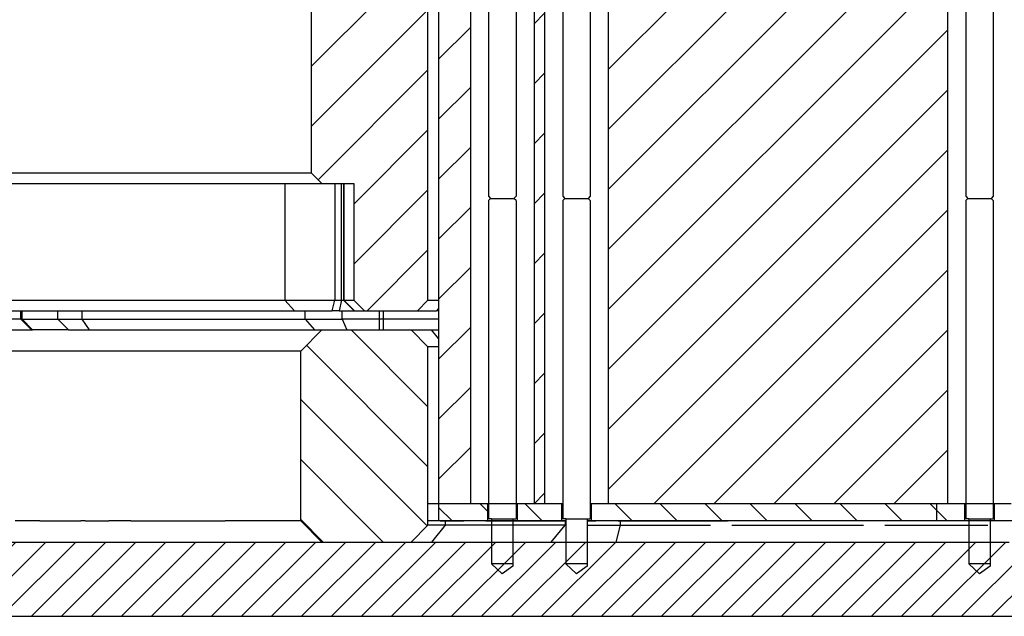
# Model space of a CAD drawing. Extents: x -1809 to 6113, y -4129 to 1471.
# Tile 13 of 197: x 58 to 104, y -2823 to -2794. Entities that reach past the tile are written whole.
import ezdxf

# ---------------------------------------------------------------- set-up
doc = ezdxf.new("R2010")
doc.units = 0
doc.linetypes.add('DASHED', pattern=[15, 7, -8])
doc.layers.get('0').update_dxf_attribs({"linetype": 'CONTINUOUS'})
doc.layers.add('1', color=7, linetype='CONTINUOUS')
pattern_1 = [(45, (-1117.57, -6268.1354), (-1.4142136, 1.4142136), [])]
pattern_2 = [(315, (-1117.57, -6268.1354), (1.0606602, 1.0606602), [])]

# ---------------------------------------------------------------- blocks, each defined once
blk = doc.blocks.new('Z-STACK', base_point=(-660.966, -2918.356))
at = {"linetype": 'CONTINUOUS'}
h = blk.add_hatch(dxfattribs=at)
h.set_pattern_fill('USER', color=1, scale=2, angle=45, pattern_type=0)
h.set_pattern_definition(pattern_1)
h.paths.add_polyline_path([(74.397, -2775.143), (74.555, -2775.143), (74.594, -2775.143), (74.781, -2775.143), (75.982, -2775.143), (77.147, -2775.143), (77.397, -2775.143), (77.397, -2817.243), (78.897, -2817.243), (78.897, -2771.343), (75.897, -2771.343), (75.397, -2771.343), (75.397, -2769.343), (74.567, -2769.343), (74.397, -2769.343)])
h = blk.add_hatch(dxfattribs=at)
h.set_pattern_fill('USER', color=1, scale=2, angle=45, pattern_type=0)
h.set_pattern_definition(pattern_1)
h.paths.add_polyline_path([(81.897, -2817.243), (82.397, -2817.243), (82.397, -2771.343), (81.897, -2771.343)])
h = blk.add_hatch(dxfattribs=at)
h.set_pattern_fill('USER', color=113, scale=2, angle=45, pattern_type=0)
h.set_pattern_definition(pattern_1)
h.paths.add_polyline_path([(71.397, -2779.143), (71.397, -2801.643), (71.897, -2802.143), (72.5, -2802.143), (72.825, -2802.143), (72.92, -2802.143), (72.937, -2802.143), (73.397, -2802.143), (73.397, -2807.643), (73.897, -2808.143), (76.397, -2808.143), (76.897, -2807.643), (76.897, -2776.443), (76.597, -2776.143), (76.593, -2776.143), (74.397, -2776.143)])
h = blk.add_hatch(dxfattribs=at)
h.set_pattern_fill('USER', color=40, scale=2, angle=315, pattern_type=0)
h.set_pattern_definition([(315, (-1117.57, -6268.1354), (1.4142136, 1.4142136), [])])
h.paths.add_polyline_path([(76.097, -2809.043), (76.093, -2809.043), (73.073, -2809.043), (72.151, -2809.043), (71.897, -2809.043), (70.897, -2810.043), (70.897, -2818.043), (71.897, -2819.043), (76.093, -2819.043), (76.097, -2819.043), (76.897, -2818.243), (76.897, -2809.843)])
h = blk.add_hatch(dxfattribs=at)
h.set_pattern_fill('USER', color=5, scale=1.5, angle=315, pattern_type=0)
h.set_pattern_definition(pattern_2)
h.paths.add_polyline_path([(77.397, -2817.243), (77.397, -2818.043), (78.362, -2818.043), (78.481, -2818.043), (78.582, -2818.043), (78.625, -2818.043), (78.983, -2818.043), (79.283, -2818.043), (79.697, -2818.043), (79.697, -2817.243), (78.897, -2817.243)])
h = blk.add_hatch(dxfattribs=at)
h.set_pattern_fill('USER', color=5, scale=1.5, angle=315, pattern_type=0)
h.set_pattern_definition(pattern_2)
h.paths.add_polyline_path([(81.097, -2817.243), (81.097, -2818.043), (83.197, -2818.043), (83.197, -2817.243), (82.397, -2817.243), (81.897, -2817.243)])
h = blk.add_hatch(dxfattribs=at)
h.set_pattern_fill('USER', color=5, scale=1.5, angle=315, pattern_type=0)
h.set_pattern_definition(pattern_2)
h.paths.add_polyline_path([(88.249, -2817.243), (86.936, -2817.243), (86.386, -2817.243), (85.397, -2817.243), (84.597, -2817.243), (84.597, -2818.043), (96.013, -2818.043), (100.882, -2818.043), (100.882, -2817.243), (99.66, -2817.243), (99.249, -2817.243), (98.112, -2817.243), (96.249, -2817.243), (95.749, -2817.243), (94.523, -2817.243), (92.886, -2817.243), (92.256, -2817.243), (91.749, -2817.243), (90.516, -2817.243), (89.886, -2817.243), (89.386, -2817.243), (88.837, -2817.243)])
h = blk.add_hatch(dxfattribs=at)
h.set_pattern_fill('USER', color=5, scale=1.5, angle=315, pattern_type=0)
h.set_pattern_definition(pattern_2)
h.paths.add_polyline_path([(101.396, -2817.243), (100.882, -2817.243), (100.882, -2818.043), (102.196, -2818.043), (102.196, -2818.043), (102.196, -2817.243), (102.196, -2817.243), (101.396, -2817.243)])
h = blk.add_hatch(dxfattribs=at)
h.set_pattern_fill('USER', color=5, scale=1.5, angle=315, pattern_type=0)
h.set_pattern_definition(pattern_2)
h.paths.add_polyline_path([(105.696, -2817.243), (104.896, -2817.243), (104.896, -2817.243), (104.396, -2817.243), (103.596, -2817.243), (103.596, -2818.043), (105.696, -2818.043), (105.696, -2818.043), (105.696, -2817.243)])
at = {"layer": '1', "linetype": 'CONTINUOUS'}
h = blk.add_hatch(dxfattribs=at)
h.set_pattern_fill('USER', color=1, scale=2, angle=45, pattern_type=0)
h.set_pattern_definition(pattern_1)
h.paths.add_polyline_path([(96.249, -2771.343), (95.749, -2771.343), (94.986, -2771.343), (94.523, -2771.343), (92.886, -2771.343), (92.256, -2771.343), (92.238, -2771.343), (91.98, -2771.343), (91.749, -2771.343), (90.516, -2771.343), (89.886, -2771.343), (89.386, -2771.343), (88.837, -2771.343), (88.553, -2771.343), (88.249, -2771.343), (87.443, -2771.343), (86.936, -2771.343), (86.386, -2771.343), (85.397, -2771.343), (85.397, -2817.243), (86.386, -2817.243), (86.936, -2817.243), (88.249, -2817.243), (88.837, -2817.243), (89.386, -2817.243), (89.886, -2817.243), (90.516, -2817.243), (91.749, -2817.243), (92.256, -2817.243), (92.886, -2817.243), (94.523, -2817.243), (95.749, -2817.243), (96.249, -2817.243), (98.112, -2817.243), (99.249, -2817.243), (99.66, -2817.243), (101.396, -2817.243), (101.396, -2817.243), (101.396, -2771.343), (101.396, -2771.343), (99.66, -2771.343), (99.249, -2771.343), (98.112, -2771.343)])
h = blk.add_hatch(dxfattribs=at)
h.set_pattern_fill('USER', color=4, angle=45, pattern_type=0)
h.set_pattern_definition([(45, (-1117.57, -6268.1354), (-0.70710678, 0.70710678), [])])
h.paths.add_polyline_path([(136.345, -2819.043), (136.345, -2819.043), (141.821, -2819.043), (141.821, -2822.543), (136.345, -2822.543), (134.345, -2822.543), (100.643, -2822.543), (36.397, -2822.543), (36.397, -2819.043), (44.801, -2819.043), (44.801, -2819.043), (44.869, -2819.043), (44.869, -2819.043), (46.286, -2819.043), (46.44, -2819.043), (46.908, -2819.043), (57.163, -2819.043), (71.047, -2819.043), (71.897, -2819.043), (76.093, -2819.043), (76.097, -2819.043), (76.965, -2819.043), (77.058, -2819.043), (82.705, -2819.043), (83.397, -2819.043), (84.397, -2819.043), (84.557, -2819.043), (85.758, -2819.043), (103.294, -2819.043), (104.294, -2819.043), (106.758, -2819.043), (107.758, -2819.043), (110.221, -2819.043), (111.221, -2819.043), (111.635, -2819.043), (112.635, -2819.043), (117.442, -2819.043), (118.442, -2819.043), (120.917, -2819.043), (121.917, -2819.043), (123.063, -2819.043), (125.754, -2819.043), (129.567, -2819.043), (131.197, -2819.043), (134.345, -2819.043), (134.345, -2819.043)])
at = {"color": 7, "linetype": 'CONTINUOUS'}
for p, q in [((78.897, -2771.343), (78.897, -2817.243)), ((81.897, -2771.343), (81.897, -2817.243)), ((82.397, -2771.343), (82.397, -2817.243)), ((85.397, -2771.343), (85.397, -2817.243)), ((101.396, -2771.343), (101.396, -2817.243)), ((77.397, -2775.143), (77.397, -2817.243)), ((57.706, -2808.543), (57.706, -2808.143)), ((57.766, -2808.543), (57.766, -2808.143)), ((59.45, -2808.543), (59.45, -2808.143)), ((60.591, -2808.543), (60.591, -2808.143)), ((71.105, -2808.543), (71.105, -2808.143)), ((72.847, -2808.543), (72.847, -2808.143)), ((74.594, -2808.143), (74.594, -2809.043)), ((74.781, -2808.143), (74.781, -2809.043)), ((57.706, -2808.543), (52.278, -2808.543)), ((57.706, -2808.543), (57.766, -2808.543)), ((58.206, -2809.043), (57.706, -2808.543)), ((57.766, -2808.543), (59.45, -2808.543)), ((58.258, -2809.043), (57.766, -2808.543)), ((59.45, -2808.543), (60.04, -2808.543)), ((59.45, -2808.543), (59.943, -2809.043)), ((60.04, -2808.543), (60.591, -2808.543)), ((60.591, -2808.543), (68.04, -2808.543)), ((60.941, -2809.043), (60.591, -2808.543)), ((68.04, -2808.543), (71.105, -2808.543)), ((71.105, -2808.543), (71.549, -2809.043)), ((71.105, -2808.543), (72.079, -2808.543)), ((72.079, -2808.543), (72.651, -2808.543)), ((72.651, -2808.543), (72.847, -2808.543)), ((77.393, -2808.543), (72.847, -2808.543)), ((72.847, -2808.543), (73.073, -2809.043)), ((77.397, -2817.243), (76.897, -2817.243))]:
    blk.add_line(p, q, dxfattribs=at)
at = {"color": 113, "linetype": 'CONTINUOUS'}
for p, q in [((76.897, -2807.643), (76.897, -2776.443)), ((71.397, -2779.143), (71.397, -2801.643)), ((-28.603, -2801.643), (71.397, -2801.643)), ((71.397, -2801.643), (71.897, -2802.143)), ((52.965, -2802.143), (70.142, -2802.143)), ((70.142, -2802.143), (70.142, -2807.643)), ((70.142, -2802.143), (71.897, -2802.143)), ((71.897, -2802.143), (72.5, -2802.143)), ((72.5, -2802.143), (72.5, -2807.643)), ((72.5, -2802.143), (72.825, -2802.143)), ((72.825, -2807.643), (72.825, -2802.143)), ((72.825, -2802.143), (72.92, -2802.143)), ((72.92, -2802.143), (72.92, -2807.643)), ((72.92, -2802.143), (72.937, -2802.143)), ((72.937, -2802.143), (72.937, -2807.643)), ((72.937, -2802.143), (73.397, -2802.143)), ((73.397, -2802.143), (73.397, -2807.643)), ((52.965, -2807.643), (70.142, -2807.643)), ((70.142, -2807.643), (72.5, -2807.643)), ((70.142, -2807.643), (70.61, -2808.143)), ((72.379, -2808.143), (72.5, -2807.643)), ((72.5, -2807.643), (72.825, -2807.643)), ((72.825, -2807.643), (72.704, -2808.143)), ((72.825, -2807.643), (72.92, -2807.643)), ((72.92, -2807.643), (72.937, -2807.643)), ((73.42, -2808.143), (72.92, -2807.643)), ((72.937, -2807.643), (73.397, -2807.643)), ((72.937, -2807.643), (73.433, -2808.143)), ((73.397, -2807.643), (73.897, -2808.143)), ((76.397, -2808.143), (76.897, -2807.643)), ((76.897, -2807.643), (77.393, -2807.643)), ((53.269, -2808.143), (70.61, -2808.143)), ((70.61, -2808.143), (72.379, -2808.143)), ((72.704, -2808.143), (72.379, -2808.143)), ((72.704, -2808.143), (73.42, -2808.143)), ((73.42, -2808.143), (73.433, -2808.143)), ((73.433, -2808.143), (73.897, -2808.143)), ((73.897, -2808.143), (76.397, -2808.143)), ((76.397, -2808.143), (77.304, -2808.143)), ((77.393, -2808.033), (77.304, -2808.143)), ((77.393, -2808.143), (77.304, -2808.143))]:
    blk.add_line(p, q, dxfattribs=at)
at = {"color": 2, "linetype": 'CONTINUOUS'}
for p, q in [((79.747, -2784.443), (79.747, -2802.743)), ((81.047, -2784.443), (81.047, -2802.743)), ((83.247, -2784.443), (83.247, -2802.743)), ((84.547, -2784.443), (84.547, -2802.743)), ((102.246, -2784.443), (102.246, -2802.743)), ((103.546, -2784.443), (103.546, -2802.743)), ((79.747, -2802.743), (79.847, -2802.843)), ((79.747, -2802.943), (79.847, -2802.843)), ((79.747, -2802.943), (79.747, -2817.943)), ((81.047, -2802.743), (80.947, -2802.843)), ((81.047, -2802.943), (80.947, -2802.843)), ((81.047, -2802.943), (81.047, -2817.943)), ((83.247, -2802.743), (83.347, -2802.843)), ((83.247, -2802.943), (83.347, -2802.843)), ((83.247, -2802.943), (83.247, -2817.943)), ((84.547, -2802.743), (84.447, -2802.843)), ((84.547, -2802.943), (84.447, -2802.843)), ((84.547, -2802.943), (84.547, -2817.943)), ((102.246, -2802.743), (102.346, -2802.843)), ((102.246, -2802.943), (102.346, -2802.843)), ((102.246, -2802.943), (102.246, -2817.943)), ((103.546, -2802.743), (103.446, -2802.843)), ((103.546, -2802.943), (103.446, -2802.843)), ((103.546, -2802.943), (103.546, -2817.943)), ((79.897, -2817.943), (79.747, -2817.943)), ((79.897, -2817.943), (79.897, -2819.043)), ((80.897, -2817.943), (81.047, -2817.943)), ((80.897, -2817.943), (80.897, -2819.043)), ((83.397, -2817.943), (83.247, -2817.943)), ((83.397, -2817.943), (83.397, -2819.043)), ((84.397, -2817.943), (84.397, -2819.043)), ((84.397, -2817.943), (84.547, -2817.943)), ((102.396, -2817.943), (102.246, -2817.943)), ((102.396, -2817.943), (102.396, -2819.043)), ((103.396, -2817.943), (103.546, -2817.943)), ((103.396, -2817.943), (103.396, -2819.043)), ((79.897, -2819.043), (79.897, -2820.062)), ((80.897, -2819.043), (80.897, -2820.062)), ((83.397, -2819.043), (83.397, -2820.062)), ((84.397, -2819.043), (84.397, -2820.062)), ((102.396, -2819.043), (102.396, -2820.062)), ((103.396, -2819.043), (103.396, -2820.062)), ((80.397, -2820.543), (79.897, -2820.062)), ((80.897, -2820.183), (80.397, -2820.543)), ((80.897, -2820.062), (80.897, -2820.183)), ((83.897, -2820.543), (83.397, -2820.062)), ((84.397, -2820.183), (83.897, -2820.543)), ((84.397, -2820.062), (84.397, -2820.183)), ((102.896, -2820.543), (102.396, -2820.062)), ((103.396, -2820.183), (102.896, -2820.543)), ((103.396, -2820.062), (103.396, -2820.183))]:
    blk.add_line(p, q, dxfattribs=at)
at = {"color": 7, "linetype": 'DASHED'}
for p, q in [((57.706, -2808.543), (57.766, -2808.543)), ((57.766, -2808.543), (59.45, -2808.543)), ((59.45, -2808.543), (60.04, -2808.543)), ((60.04, -2808.543), (60.591, -2808.543)), ((60.591, -2808.543), (68.04, -2808.543)), ((68.04, -2808.543), (71.105, -2808.543)), ((71.105, -2808.543), (72.079, -2808.543)), ((72.079, -2808.543), (72.651, -2808.543)), ((57.163, -2809.043), (58.206, -2809.043)), ((58.206, -2809.043), (58.258, -2809.043)), ((58.206, -2809.043), (58.258, -2809.043)), ((59.943, -2809.043), (58.258, -2809.043)), ((59.943, -2809.043), (58.258, -2809.043)), ((59.943, -2809.043), (60.04, -2809.043)), ((59.943, -2809.043), (60.04, -2809.043)), ((60.04, -2809.043), (60.941, -2809.043)), ((60.04, -2809.043), (60.941, -2809.043)), ((60.941, -2809.043), (68.04, -2809.043)), ((60.941, -2809.043), (68.04, -2809.043)), ((68.04, -2809.043), (71.047, -2809.043)), ((68.04, -2809.043), (71.047, -2809.043)), ((71.047, -2809.043), (71.549, -2809.043)), ((71.047, -2809.043), (71.549, -2809.043)), ((71.549, -2809.043), (71.651, -2809.043)), ((71.549, -2809.043), (71.651, -2809.043)), ((71.651, -2809.043), (71.897, -2809.043)), ((71.651, -2809.043), (71.897, -2809.043)), ((71.897, -2809.043), (72.151, -2809.043)), ((71.897, -2809.043), (72.151, -2809.043)), ((72.151, -2809.043), (73.073, -2809.043)), ((73.073, -2809.043), (76.093, -2809.043)), ((76.093, -2809.043), (76.097, -2809.043)), ((76.097, -2809.043), (76.965, -2809.043)), ((76.965, -2809.043), (77.058, -2809.043)), ((77.058, -2809.043), (77.393, -2809.043)), ((78.897, -2817.243), (77.397, -2817.243)), ((79.697, -2817.243), (78.897, -2817.243)), ((80.759, -2817.243), (79.697, -2817.243)), ((81.097, -2817.243), (80.759, -2817.243)), ((81.897, -2817.243), (81.097, -2817.243)), ((82.397, -2817.243), (81.897, -2817.243)), ((83.197, -2817.243), (82.397, -2817.243)), ((83.247, -2817.243), (83.197, -2817.243)), ((84.597, -2817.243), (84.547, -2817.243)), ((85.397, -2817.243), (84.597, -2817.243)), ((86.386, -2817.243), (85.397, -2817.243)), ((86.936, -2817.243), (86.386, -2817.243)), ((88.249, -2817.243), (86.936, -2817.243)), ((88.837, -2817.243), (88.249, -2817.243)), ((89.386, -2817.243), (88.837, -2817.243)), ((89.886, -2817.243), (89.386, -2817.243)), ((90.516, -2817.243), (89.886, -2817.243)), ((91.749, -2817.243), (90.516, -2817.243)), ((92.256, -2817.243), (91.749, -2817.243)), ((92.886, -2817.243), (92.256, -2817.243)), ((94.523, -2817.243), (92.886, -2817.243)), ((95.749, -2817.243), (94.523, -2817.243)), ((96.249, -2817.243), (95.749, -2817.243)), ((98.112, -2817.243), (96.249, -2817.243)), ((99.249, -2817.243), (98.112, -2817.243)), ((99.66, -2817.243), (99.249, -2817.243)), ((101.396, -2817.243), (99.66, -2817.243)), ((101.396, -2817.243), (101.396, -2817.243)), ((102.196, -2817.243), (101.396, -2817.243)), ((103.259, -2817.243), (102.196, -2817.243)), ((102.196, -2817.243), (102.196, -2817.243)), ((103.596, -2817.243), (103.259, -2817.243)), ((104.396, -2817.243), (103.596, -2817.243)), ((58.601, -2818.043), (58.213, -2818.043)), ((58.601, -2818.043), (58.983, -2818.043)), ((58.983, -2818.043), (60.533, -2818.043)), ((60.74, -2818.043), (61.855, -2818.043)), ((62.29, -2818.043), (61.855, -2818.043)), ((62.679, -2818.043), (62.29, -2818.043)), ((62.883, -2818.043), (64.373, -2818.043)), ((64.373, -2818.043), (65.197, -2818.043)), ((65.197, -2818.043), (65.79, -2818.043)), ((65.79, -2818.043), (67.34, -2818.043)), ((77.397, -2818.043), (76.897, -2818.043)), ((78.362, -2818.043), (77.397, -2818.043)), ((77.477, -2818.043), (78.591, -2818.043)), ((78.481, -2818.043), (78.362, -2818.043)), ((78.582, -2818.043), (78.481, -2818.043)), ((78.625, -2818.043), (78.582, -2818.043)), ((79.027, -2818.043), (78.591, -2818.043)), ((78.983, -2818.043), (78.625, -2818.043)), ((79.283, -2818.043), (78.983, -2818.043)), ((79.416, -2818.043), (79.027, -2818.043)), ((79.697, -2818.043), (79.283, -2818.043)), ((79.62, -2818.043), (79.697, -2818.043)), ((79.697, -2818.043), (81.011, -2818.043)), ((81.032, -2818.043), (79.697, -2818.043)), ((81.011, -2818.043), (81.076, -2818.043)), ((81.076, -2818.043), (81.097, -2818.043)), ((81.097, -2818.043), (81.109, -2818.043)), ((81.109, -2818.043), (81.934, -2818.043)), ((81.934, -2818.043), (82.527, -2818.043)), ((82.527, -2818.043), (82.76, -2818.043)), ((82.76, -2818.043), (83.06, -2818.043)), ((83.06, -2818.043), (83.197, -2818.043)), ((83.197, -2818.043), (83.397, -2818.043)), ((84.397, -2818.043), (84.415, -2818.043)), ((84.415, -2818.043), (84.576, -2818.043)), ((84.415, -2818.043), (84.576, -2818.043)), ((84.576, -2818.043), (84.597, -2818.043)), ((84.576, -2818.043), (84.597, -2818.043)), ((84.597, -2818.043), (84.817, -2818.043)), ((84.597, -2818.043), (84.817, -2818.043)), ((85.252, -2818.043), (84.817, -2818.043)), ((85.252, -2818.043), (84.817, -2818.043)), ((85.311, -2818.043), (85.252, -2818.043)), ((85.311, -2818.043), (85.252, -2818.043)), ((85.529, -2818.043), (85.311, -2818.043)), ((85.529, -2818.043), (85.311, -2818.043)), ((85.641, -2818.043), (85.529, -2818.043)), ((85.641, -2818.043), (85.529, -2818.043)), ((85.845, -2818.043), (85.641, -2818.043)), ((85.845, -2818.043), (85.965, -2818.043)), ((85.845, -2818.043), (85.965, -2818.043)), ((85.965, -2818.043), (86.354, -2818.043)), ((85.965, -2818.043), (86.354, -2818.043)), ((86.354, -2818.043), (86.558, -2818.043)), ((86.558, -2818.043), (87.335, -2818.043)), ((86.558, -2818.043), (87.335, -2818.043)), ((87.335, -2818.043), (88.047, -2818.043)), ((87.335, -2818.043), (88.047, -2818.043)), ((88.047, -2818.043), (88.159, -2818.043)), ((88.047, -2818.043), (88.159, -2818.043)), ((88.159, -2818.043), (88.752, -2818.043)), ((88.159, -2818.043), (88.752, -2818.043)), ((88.752, -2818.043), (88.872, -2818.043)), ((88.752, -2818.043), (88.872, -2818.043)), ((88.872, -2818.043), (89.465, -2818.043)), ((88.872, -2818.043), (89.465, -2818.043)), ((89.465, -2818.043), (90.215, -2818.043)), ((89.465, -2818.043), (90.215, -2818.043)), ((90.215, -2818.043), (90.302, -2818.043)), ((90.215, -2818.043), (90.302, -2818.043)), ((90.302, -2818.043), (91.015, -2818.043))]:
    blk.add_line(p, q, dxfattribs=at)
at = {"color": 40, "linetype": 'CONTINUOUS'}
for p, q in [((57.163, -2809.043), (58.206, -2809.043)), ((58.206, -2809.043), (58.258, -2809.043)), ((59.943, -2809.043), (58.258, -2809.043)), ((59.943, -2809.043), (60.04, -2809.043)), ((60.04, -2809.043), (60.941, -2809.043)), ((60.941, -2809.043), (68.04, -2809.043)), ((68.04, -2809.043), (71.047, -2809.043)), ((70.897, -2810.043), (71.897, -2809.043)), ((71.047, -2809.043), (71.549, -2809.043)), ((71.549, -2809.043), (71.651, -2809.043)), ((71.651, -2809.043), (71.897, -2809.043)), ((71.897, -2809.043), (72.151, -2809.043)), ((72.151, -2809.043), (73.073, -2809.043)), ((73.073, -2809.043), (76.093, -2809.043)), ((76.093, -2809.043), (76.097, -2809.043)), ((76.097, -2809.043), (76.965, -2809.043)), ((76.097, -2809.043), (76.897, -2809.843)), ((76.965, -2809.043), (77.058, -2809.043)), ((77.058, -2809.043), (77.393, -2809.043)), ((77.393, -2809.453), (77.058, -2809.043)), ((70.897, -2810.043), (46.891, -2810.043)), ((70.897, -2818.043), (70.897, -2810.043)), ((77.393, -2809.843), (76.897, -2809.843)), ((76.897, -2818.243), (76.897, -2809.843)), ((58.213, -2818.043), (57.436, -2818.043)), ((58.601, -2818.043), (58.213, -2818.043)), ((58.601, -2818.043), (58.983, -2818.043)), ((58.983, -2818.043), (60.533, -2818.043)), ((60.74, -2818.043), (60.533, -2818.043)), ((60.74, -2818.043), (61.855, -2818.043)), ((62.29, -2818.043), (61.855, -2818.043)), ((62.679, -2818.043), (62.29, -2818.043)), ((62.883, -2818.043), (62.679, -2818.043)), ((62.883, -2818.043), (64.373, -2818.043)), ((64.373, -2818.043), (65.197, -2818.043)), ((65.197, -2818.043), (65.79, -2818.043)), ((65.79, -2818.043), (67.34, -2818.043)), ((70.897, -2818.043), (67.34, -2818.043)), ((70.897, -2818.043), (71.897, -2819.043)), ((76.097, -2819.043), (76.897, -2818.243)), ((77.713, -2818.243), (76.897, -2818.243)), ((77.713, -2818.243), (77.058, -2819.043)), ((77.713, -2818.043), (77.713, -2818.243)), ((83.36, -2818.243), (77.713, -2818.243)), ((82.705, -2819.043), (83.36, -2818.243)), ((83.36, -2818.043), (83.36, -2818.243)), ((83.397, -2818.243), (83.36, -2818.243)), ((84.397, -2818.243), (85.952, -2818.243)), ((85.952, -2818.243), (85.758, -2819.043)), ((85.952, -2818.043), (85.952, -2818.243)), ((85.952, -2818.243), (90.215, -2818.243)), ((91.215, -2818.243), (97.432, -2818.243)), ((98.432, -2818.243), (103.294, -2818.243)), ((71.897, -2819.043), (76.093, -2819.043))]:
    blk.add_line(p, q, dxfattribs=at)
at = {"color": 5, "linetype": 'DASHED'}
blk.add_line((77.397, -2817.243), (76.897, -2817.243), dxfattribs=at)
at = {"color": 5, "linetype": 'CONTINUOUS'}
for p, q in [((78.897, -2817.243), (77.397, -2817.243)), ((77.397, -2817.243), (77.397, -2818.043)), ((79.697, -2817.243), (78.897, -2817.243)), ((80.759, -2817.243), (79.697, -2817.243)), ((79.697, -2817.243), (79.697, -2818.043)), ((81.097, -2817.243), (80.759, -2817.243)), ((81.897, -2817.243), (81.097, -2817.243)), ((81.097, -2817.243), (81.097, -2818.043)), ((82.397, -2817.243), (81.897, -2817.243)), ((83.197, -2817.243), (82.397, -2817.243)), ((83.247, -2817.243), (83.197, -2817.243)), ((83.197, -2817.243), (83.197, -2818.043)), ((84.597, -2817.243), (84.547, -2817.243)), ((85.397, -2817.243), (84.597, -2817.243)), ((84.597, -2817.243), (84.597, -2818.043)), ((86.386, -2817.243), (85.397, -2817.243)), ((86.936, -2817.243), (86.386, -2817.243)), ((88.249, -2817.243), (86.936, -2817.243)), ((88.837, -2817.243), (88.249, -2817.243)), ((89.386, -2817.243), (88.837, -2817.243)), ((89.886, -2817.243), (89.386, -2817.243)), ((90.516, -2817.243), (89.886, -2817.243)), ((91.749, -2817.243), (90.516, -2817.243)), ((92.256, -2817.243), (91.749, -2817.243)), ((92.886, -2817.243), (92.256, -2817.243)), ((94.523, -2817.243), (92.886, -2817.243)), ((95.749, -2817.243), (94.523, -2817.243)), ((96.249, -2817.243), (95.749, -2817.243)), ((98.112, -2817.243), (96.249, -2817.243)), ((99.249, -2817.243), (98.112, -2817.243)), ((99.66, -2817.243), (99.249, -2817.243)), ((100.882, -2817.243), (99.66, -2817.243)), ((101.396, -2817.243), (100.882, -2817.243)), ((100.882, -2818.043), (100.882, -2817.243)), ((101.396, -2817.243), (101.396, -2817.243)), ((102.196, -2817.243), (101.396, -2817.243)), ((103.259, -2817.243), (102.196, -2817.243)), ((102.196, -2817.243), (102.196, -2817.243)), ((102.196, -2817.243), (102.196, -2818.043)), ((103.596, -2817.243), (103.259, -2817.243)), ((104.396, -2817.243), (103.596, -2817.243)), ((103.596, -2817.243), (103.596, -2818.043)), ((77.397, -2818.043), (76.897, -2818.043)), ((78.362, -2818.043), (77.397, -2818.043)), ((78.481, -2818.043), (78.362, -2818.043)), ((78.582, -2818.043), (78.481, -2818.043)), ((78.625, -2818.043), (78.582, -2818.043)), ((78.983, -2818.043), (78.625, -2818.043)), ((79.283, -2818.043), (78.983, -2818.043)), ((79.697, -2818.043), (79.283, -2818.043)), ((81.032, -2818.043), (79.697, -2818.043)), ((81.097, -2818.043), (81.032, -2818.043)), ((83.197, -2818.043), (81.097, -2818.043)), ((83.397, -2818.043), (83.197, -2818.043)), ((84.597, -2818.043), (84.397, -2818.043)), ((96.013, -2818.043), (84.597, -2818.043)), ((100.882, -2818.043), (96.013, -2818.043)), ((102.196, -2818.043), (100.882, -2818.043)), ((103.596, -2818.043), (102.196, -2818.043)), ((102.196, -2818.043), (102.196, -2818.043)), ((105.696, -2818.043), (103.596, -2818.043))]:
    blk.add_line(p, q, dxfattribs=at)
at = {"color": 40, "linetype": 'DASHED'}
for p, q in [((57.163, -2819.043), (71.047, -2819.043)), ((71.047, -2819.043), (71.897, -2819.043)), ((76.093, -2819.043), (76.097, -2819.043)), ((76.097, -2819.043), (76.965, -2819.043)), ((76.965, -2819.043), (77.058, -2819.043)), ((77.058, -2819.043), (82.705, -2819.043)), ((82.705, -2819.043), (83.397, -2819.043)), ((83.397, -2819.043), (84.397, -2819.043)), ((84.397, -2819.043), (84.557, -2819.043)), ((84.557, -2819.043), (85.758, -2819.043)), ((85.758, -2819.043), (100.643, -2819.043)), ((100.643, -2819.043), (103.294, -2819.043)), ((103.294, -2819.043), (104.294, -2819.043))]:
    blk.add_line(p, q, dxfattribs=at)
at = {"color": 4, "linetype": 'CONTINUOUS'}
for p, q in [((57.163, -2819.043), (71.047, -2819.043)), ((71.047, -2819.043), (71.897, -2819.043)), ((76.093, -2819.043), (76.097, -2819.043)), ((76.097, -2819.043), (76.965, -2819.043)), ((76.965, -2819.043), (77.058, -2819.043)), ((77.058, -2819.043), (82.705, -2819.043)), ((82.705, -2819.043), (83.397, -2819.043)), ((83.397, -2819.043), (84.397, -2819.043)), ((84.397, -2819.043), (84.557, -2819.043)), ((84.557, -2819.043), (85.758, -2819.043)), ((85.758, -2819.043), (103.294, -2819.043)), ((103.294, -2819.043), (104.294, -2819.043)), ((36.397, -2822.543), (100.643, -2822.543)), ((100.643, -2822.543), (134.345, -2822.543))]:
    blk.add_line(p, q, dxfattribs=at)
at = {"color": 4, "linetype": 'DASHED'}
blk.add_line((71.897, -2819.043), (76.093, -2819.043), dxfattribs=at)
at = {"layer": '1', "color": 2, "linetype": 'CONTINUOUS'}
for p, q in [((79.847, -2802.843), (80.947, -2802.843)), ((83.347, -2802.843), (84.447, -2802.843)), ((102.346, -2802.843), (103.446, -2802.843)), ((79.897, -2817.943), (80.897, -2817.943)), ((83.397, -2817.943), (84.397, -2817.943)), ((102.396, -2817.943), (103.396, -2817.943)), ((80.897, -2820.062), (79.897, -2820.062)), ((84.397, -2820.062), (83.397, -2820.062)), ((103.396, -2820.062), (102.396, -2820.062))]:
    blk.add_line(p, q, dxfattribs=at)

msp = doc.modelspace()

# ---------------------------------------------------------------- block references
at = {"layer": '1'}
msp.add_blockref('Z-STACK', (-660.966, -2918.356), dxfattribs=at)

doc.saveas('drawing.dxf')
